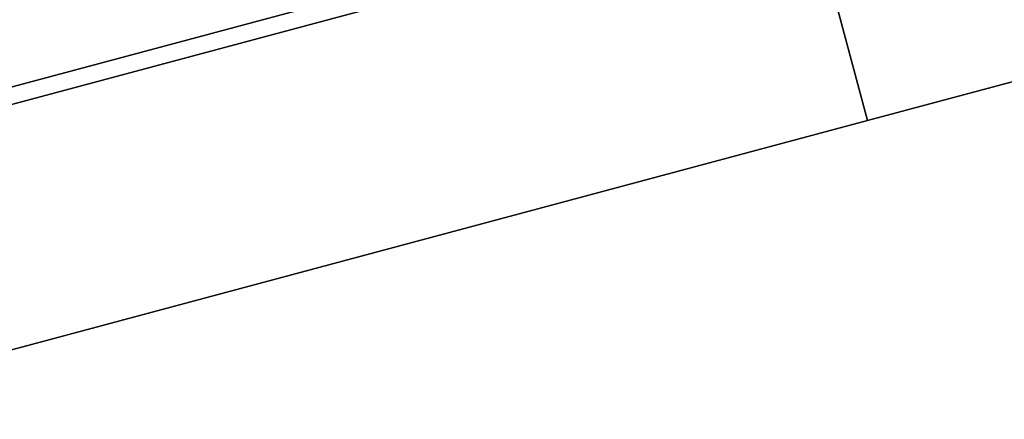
# Model space of a CAD drawing. Header units: millimetres. Extents: x 141.2 to 175.6, y 181.7 to 216.1.
# Tile 219 of 256: x 153.695 to 154.506, y 213.398 to 213.727. Entities that reach past the tile are written whole.
import ezdxf

# ---------------------------------------------------------------- set-up
doc = ezdxf.new("R2010")
doc.units = ezdxf.units.MM
doc.header["$MEASUREMENT"] = 0
doc.layers.add('Default', color=7, linetype='Continuous', true_color=0x000000)

msp = doc.modelspace()

# ---------------------------------------------------------------- meshes
at = {"layer": 'Default', "color": 43}
mesh = msp.add_polyface(dxfattribs=at)
corners = [(153.21727, 214.36122, 10.25982), (154.1349, 214.6071, 10.25982), (155.05254, 214.85298, 10.25982), (153.47546, 213.39764, 10.19006), (154.39308, 213.64352, 10.19006), (155.31071, 213.8894, 10.19006)]
mesh.append_faces([[corners[k] for k in face] for face in [(4, 1, 0, 3), (5, 2, 1, 4)]], dxfattribs={"color": 43})
mesh = msp.add_polyface(dxfattribs=at)
corners = [(153.4213, 213.59979, 7.19737), (154.33893, 213.84567, 7.19737), (155.25656, 214.09155, 7.19737), (153.24075, 214.27359, -2.77827), (154.15839, 214.51947, -2.77827), (155.076, 214.76534, -2.77827)]
mesh.append_faces([[corners[k] for k in face] for face in [(4, 1, 0, 3), (5, 2, 1, 4)]], dxfattribs={"color": 43})
mesh = msp.add_polyface(dxfattribs=at)
corners = [(153.29189, 214.08275, 7.19737), (154.20952, 214.32863, 7.19737), (155.12715, 214.57451, 7.19737), (153.4213, 213.59979, 7.19737), (154.33893, 213.84567, 7.19737), (155.25656, 214.09155, 7.19737)]
mesh.append_faces([[corners[k] for k in face] for face in [(4, 1, 0, 3), (5, 2, 1, 4)]], dxfattribs={"color": 43})
mesh = msp.add_polyface(dxfattribs=at)
corners = [(153.42491, 213.58632, 7.39689), (154.34253, 213.8322, 7.39689), (155.26016, 214.07806, 7.39689), (153.2955, 214.06927, 7.39689), (154.21312, 214.31516, 7.39689), (155.13075, 214.56104, 7.39689)]
mesh.append_faces([[corners[k] for k in face] for face in [(4, 1, 0, 3), (5, 2, 1, 4)]], dxfattribs={"color": 43})
mesh = msp.add_polyface(dxfattribs=at)
corners = [(153.47546, 213.39764, 10.19006), (154.39308, 213.64352, 10.19006), (155.31071, 213.8894, 10.19006), (153.42491, 213.58632, 7.39689), (154.34253, 213.8322, 7.39689), (155.26016, 214.07806, 7.39689)]
mesh.append_faces([[corners[k] for k in face] for face in [(4, 1, 0, 3), (5, 2, 1, 4)]], dxfattribs={"color": 43})

doc.saveas('drawing.dxf')
